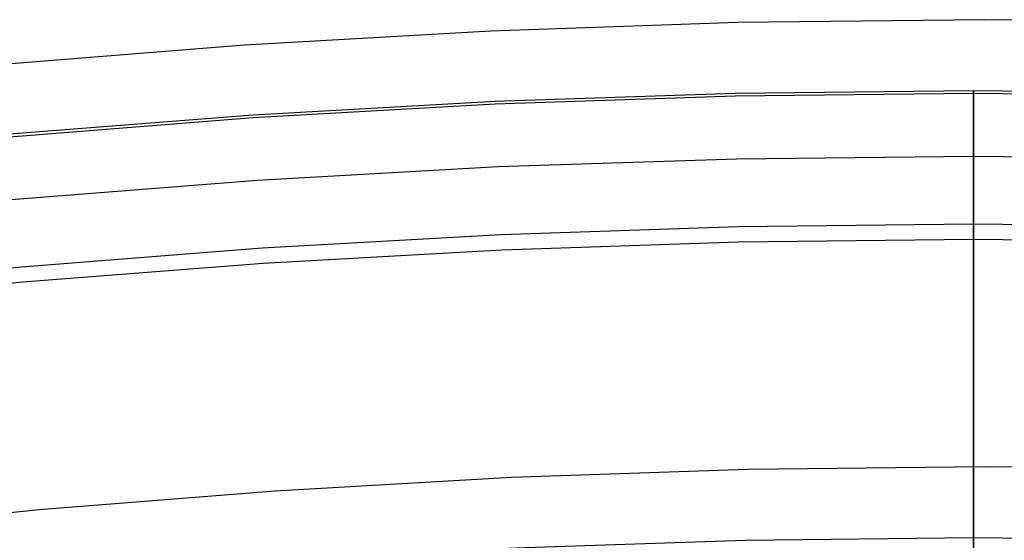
# Model space of a CAD drawing. Header units: millimetres. Extents: x -14 to 488, y -50 to 50.
# Tile 87 of 256: x 205.74 to 208.98, y 33.58 to 35.29. Entities that reach past the tile are written whole.
import ezdxf

# ---------------------------------------------------------------- set-up
doc = ezdxf.new("R2010")
doc.units = ezdxf.units.MM
doc.header["$MEASUREMENT"] = 0
doc.layers.add('Default', color=7, linetype='Continuous')

msp = doc.modelspace()

# ---------------------------------------------------------------- linework, layer by layer
at = {"layer": 'Default'}
for points in [[(212.9639348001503, 35.05792302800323), (212.1566649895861, 35.14129121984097), (211.347707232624, 35.20619825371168), (210.5374840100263, 35.25260664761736), (209.7264178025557, 35.28047891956), (208.9149310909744, 35.28977758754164), (208.1034463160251, 35.28047772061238), (207.2923857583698, 35.2526045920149), (206.4821716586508, 35.20619602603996), (205.67322625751, 35.14128984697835), (204.8659717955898, 35.05792387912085), (204.0608305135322, 34.95613594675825), (203.2582246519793, 34.83596387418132), (202.4585764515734, 34.69744548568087), (201.6145807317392, 34.5306294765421), (200.7748716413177, 34.34337788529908), (199.9399375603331, 34.13582975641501), (199.1102668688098, 33.90812413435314), (198.2863479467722, 33.6604000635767), (197.4686691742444, 33.3927965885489), (196.657718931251, 33.10545275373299), (195.8539855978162, 32.7985076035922), (195.024920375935, 32.45808176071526)], [(195.0907692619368, 32.24881973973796), (195.9023125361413, 32.58184157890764), (196.7176693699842, 32.89301472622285), (197.5360022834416, 33.18238622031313), (198.3564861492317, 33.45004342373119), (199.1783104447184, 33.69611264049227), (200.0006813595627, 33.92075759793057), (200.822823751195, 34.12417780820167), (201.6439829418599, 34.30660682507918), (202.46342635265, 34.46831041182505), (203.2804449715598, 34.60958463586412), (204.0943546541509, 34.73075390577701), (204.9044972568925, 34.83216896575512), (205.7102416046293, 34.91420486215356), (206.5109842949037, 34.97725889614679), (207.3061503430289, 35.02174857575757), (208.0951936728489, 35.04810957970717), (208.8775974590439, 35.05679374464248), (209.6600012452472, 35.04810957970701), (210.4490445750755, 35.02174857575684), (211.2442106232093, 34.9772588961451), (212.0449533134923, 34.91420486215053), (212.8506976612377, 34.83216896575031)], [(195.0942896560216, 32.24053587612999), (195.9056257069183, 32.57347267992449), (196.7207743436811, 32.88456637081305), (197.538898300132, 33.17386397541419), (198.3591726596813, 33.44145283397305), (199.1807871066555, 33.68745921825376), (200.002948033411, 33.91204681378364), (200.8248804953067, 34.11541508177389), (201.6458300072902, 34.29779751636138), (202.4650641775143, 34.45945981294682), (203.2818741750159, 34.60069796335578), (204.0955760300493, 34.72183629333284), (204.9055117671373, 34.82322545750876), (205.7110503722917, 34.90524040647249), (206.5115885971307, 34.96827833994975), (207.3065516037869, 35.01275665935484), (208.0953934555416, 35.03911093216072), (208.8775974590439, 35.04779287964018), (209.6598014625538, 35.03911093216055), (210.4486433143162, 35.01275665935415), (211.2436063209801, 34.96827833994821), (212.0441445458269, 34.90524040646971), (212.8496831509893, 34.82322545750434)], [(195.1748976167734, 32.05085672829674), (195.981488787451, 32.38184644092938), (196.7918702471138, 32.69112078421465), (197.6052096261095, 32.97872650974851), (198.4206868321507, 33.24475044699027), (199.2374962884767, 33.48931812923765), (200.0548490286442, 33.71259228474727), (200.8719746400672, 33.91477120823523), (201.6881230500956, 34.09608702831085), (202.5025661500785, 34.25680388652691), (203.3145992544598, 34.39721604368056), (204.1235423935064, 34.51764592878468), (204.9287414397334, 34.61844214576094), (205.7295690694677, 34.69997745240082), (206.5254255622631, 34.7626467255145), (207.3157394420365, 34.8068649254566), (208.0999679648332, 34.83306507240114), (208.8775974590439, 34.84169624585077), (209.6552269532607, 34.833065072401), (210.4394554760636, 34.80686492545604), (211.2297693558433, 34.76264672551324), (212.0256258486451, 34.69997745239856), (212.8264534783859, 34.61844214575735)], [(195.2621047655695, 31.84564898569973), (196.0635626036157, 32.17453220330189), (196.8687866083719, 32.48183825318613), (197.6769497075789, 32.76761358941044), (198.4872370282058, 33.03194448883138), (199.2988481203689, 33.27495568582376), (200.1109990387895, 33.49680887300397), (200.9229242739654, 33.69770108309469), (201.7338785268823, 33.87786296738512), (202.5431383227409, 34.03755698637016), (203.350003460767, 34.17707552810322), (204.1537982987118, 34.29673896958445), (204.9538728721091, 34.39689369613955), (205.7496038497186, 34.47791009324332), (206.5403953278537, 34.54018052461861), (207.325679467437, 34.58411730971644), (208.1049169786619, 34.61015071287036), (208.8775974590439, 34.6187269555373), (209.6502779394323, 34.61015071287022), (210.4295154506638, 34.58411730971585), (211.2147995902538, 34.54018052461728), (212.0055910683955, 34.47791009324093), (212.8013220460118, 34.39689369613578)], [(195.2817710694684, 31.79937207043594), (196.082071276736, 32.12778024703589), (196.8861322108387, 32.43464242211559), (197.6931279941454, 32.72000498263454), (198.5022449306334, 32.98395408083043), (199.3126837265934, 33.22661427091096), (200.1236615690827, 33.44814701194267), (200.9344140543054, 33.64874905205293), (201.7441969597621, 33.8286507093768), (202.5522878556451, 33.98811406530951), (203.3579875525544, 34.12743108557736), (204.1606213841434, 34.24692168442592), (204.9595403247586, 34.34693174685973), (205.7541219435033, 34.42783112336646), (206.5437711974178, 34.49001161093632), (207.3279210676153, 34.53388493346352), (208.1060330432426, 34.55988073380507), (208.8775974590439, 34.56844458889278), (209.6491618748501, 34.55988073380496), (210.4272738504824, 34.53388493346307), (211.211423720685, 34.49001161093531), (212.0010729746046, 34.42783112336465), (212.7956545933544, 34.34693174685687)], [(212.796328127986, 33.59872454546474), (212.0224748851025, 33.678641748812), (211.2470035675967, 33.74086198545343), (210.4703191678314, 33.78534932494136), (209.6928266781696, 33.81206783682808), (208.9149310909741, 33.82098159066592), (208.1370373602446, 33.81206668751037), (207.3595502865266, 33.78534735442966), (206.5828746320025, 33.7408598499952), (205.8074151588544, 33.67864043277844), (205.0335766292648, 33.59872536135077), (204.2617638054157, 33.50115089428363), (203.4923814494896, 33.38595329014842), (202.7258343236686, 33.25316880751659), (201.9167754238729, 33.09325807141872), (201.1118257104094, 32.91375767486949), (200.311453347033, 32.71480090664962), (199.5161264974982, 32.49652105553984), (198.7263133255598, 32.25905141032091), (197.9424819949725, 32.00252525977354), (197.1651006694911, 31.72707589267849), (196.3946375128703, 31.43283659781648), (195.5998910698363, 31.10650252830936)], [(212.796328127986, 33.59872454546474), (212.0224748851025, 33.678641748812), (211.2470035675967, 33.74086198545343), (210.4703191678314, 33.78534932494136), (209.6928266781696, 33.81206783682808), (208.9149310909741, 33.82098159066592), (208.1370373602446, 33.81206668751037), (207.3595502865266, 33.78534735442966), (206.5828746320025, 33.7408598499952), (205.8074151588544, 33.67864043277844), (205.0335766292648, 33.59872536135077), (204.2617638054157, 33.50115089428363), (203.4923814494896, 33.38595329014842), (202.7258343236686, 33.25316880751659), (201.9167754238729, 33.09325807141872), (201.1118257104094, 32.91375767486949), (200.311453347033, 32.71480090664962), (199.5161264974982, 32.49652105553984), (198.7263133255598, 32.25905141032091), (197.9424819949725, 32.00252525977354), (197.1651006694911, 31.72707589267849), (196.3946375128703, 31.43283659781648), (195.5998910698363, 31.10650252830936)], [(195.6652407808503, 30.89702685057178), (196.4429685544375, 31.21617228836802), (197.2243509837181, 31.51437942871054), (198.0085854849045, 31.79169335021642), (198.794881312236, 32.0481977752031), (199.5824617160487, 32.2840137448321), (200.3705659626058, 32.4992981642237), (201.1584512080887, 32.6942422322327), (201.9453942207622, 32.86906977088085), (202.7306929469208, 33.02403546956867), (203.5136679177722, 33.15942305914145), (204.2936634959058, 33.27554343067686), (205.0700489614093, 33.37273271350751), (205.8422194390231, 33.45135032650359), (206.6095966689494, 33.51177701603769), (207.371629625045, 33.55441289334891), (208.1277949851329, 33.57967548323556), (208.8775974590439, 33.58799779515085), (209.6273999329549, 33.57967548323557), (210.3835652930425, 33.55441289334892), (211.1455982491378, 33.5117770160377), (211.9129754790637, 33.45135032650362), (212.6851459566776, 33.37273271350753)]]:
    msp.add_lwpolyline(points, dxfattribs=at)
at = {"layer": 'Default', "extrusion": (1, 0, 0)}
for points in [[(32.35218559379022, 22.21743694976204), (32.35254744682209, 22.18687808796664), (32.35364586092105, 22.15605990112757), (32.35549966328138, 22.12500257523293), (32.35812700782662, 22.09372743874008), (32.36154529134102, 22.06225694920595), (32.36577106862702, 22.03061467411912), (32.37081996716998, 21.99882526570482), (32.37670660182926, 21.96691442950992), (32.3834444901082, 21.93490888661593), (32.39104596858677, 21.90283632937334), (32.39952211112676, 21.87072537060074), (32.40888264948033, 21.83860548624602), (32.41913589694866, 21.80650695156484), (32.43028867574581, 21.77446077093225), (32.44234624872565, 21.74249860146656), (32.45531225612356, 21.71065267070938), (32.4691886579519, 21.67895568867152), (32.48397568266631, 21.64744075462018), (32.49967178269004, 21.61614125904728), (32.51627359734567, 21.58509078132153), (32.53377592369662, 21.55432298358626), (32.55217169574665, 21.52387150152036), (32.57145197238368, 21.49376983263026), (32.59160593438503, 21.46405122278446), (32.61262089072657, 21.43474855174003), (32.63448229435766, 21.40589421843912), (32.6571737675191, 21.37752002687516), (32.68067713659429, 21.34965707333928), (32.70497247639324, 21.32233563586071), (32.73003816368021, 21.29558506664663), (32.7558509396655, 21.26943368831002), (32.78238598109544, 21.24390869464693), (32.80961697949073, 21.21903605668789), (32.83751622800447, 21.19484043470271), (32.86605471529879, 21.17134509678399), (32.89520222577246, 21.14857184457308), (32.92492744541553, 21.12654094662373), (32.95519807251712, 21.10527107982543), (32.98598093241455, 21.0847792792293), (33.01724209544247, 21.0650808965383), (33.04894699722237, 21.04618956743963), (33.08106056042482, 21.02811718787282), (33.11354731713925, 21.01087389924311), (33.1463715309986, 20.99446808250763), (33.17949731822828, 20.97890636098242), (33.21288876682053, 20.96419361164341), (33.24651005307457, 20.95033298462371), (33.28032555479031, 20.93732593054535), (33.31429996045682, 20.92517223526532), (33.34839837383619, 20.91387006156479), (33.38258641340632, 20.90341599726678), (33.41683030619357, 20.89380510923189), (33.45109697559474, 20.88503100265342), (33.48535412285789, 20.87708588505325), (33.51957030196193, 20.86996063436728), (33.55371498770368, 20.86364487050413), (33.58775863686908, 20.8581270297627), (33.6216727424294, 20.85339444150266), (33.65542988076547, 20.8494334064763), (33.68900375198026, 20.84622927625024), (33.72236921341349, 20.84376653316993), (33.75550230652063, 20.84202887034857), (33.78838027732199, 20.84099927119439), (33.82098159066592, 20.84066008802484), (33.85358290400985, 20.84099927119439), (33.88646087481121, 20.84202887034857), (33.91959396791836, 20.84376653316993), (33.95295942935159, 20.84622927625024), (33.98653330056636, 20.8494334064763), (34.02029043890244, 20.85339444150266), (34.05420454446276, 20.85812702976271), (34.08824819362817, 20.86364487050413), (34.12239287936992, 20.86996063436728), (34.15660905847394, 20.87708588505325), (34.19086620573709, 20.88503100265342), (34.22513287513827, 20.89380510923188), (34.25937676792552, 20.90341599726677), (34.29356480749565, 20.91387006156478), (34.32766322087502, 20.92517223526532), (34.36163762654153, 20.93732593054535), (34.39545312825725, 20.95033298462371), (34.42907441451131, 20.96419361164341), (34.46246586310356, 20.97890636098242), (34.49559165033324, 20.99446808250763), (34.52841586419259, 21.01087389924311), (34.56090262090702, 21.02811718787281), (34.59301618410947, 21.04618956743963), (34.62472108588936, 21.06508089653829), (34.65598224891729, 21.08477927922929), (34.68676510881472, 21.10527107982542), (34.7170357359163, 21.12654094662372), (34.74676095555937, 21.14857184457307), (34.77590846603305, 21.17134509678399), (34.80444695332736, 21.1948404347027), (34.83234620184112, 21.21903605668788), (34.85957720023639, 21.24390869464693), (34.88611224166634, 21.26943368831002), (34.91192501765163, 21.29558506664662), (34.93699070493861, 21.32233563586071), (34.96128604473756, 21.34965707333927), (34.98478941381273, 21.37752002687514), (35.00748088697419, 21.40589421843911), (35.02934229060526, 21.43474855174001), (35.05035724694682, 21.46405122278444), (35.07051120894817, 21.49376983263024), (35.0897914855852, 21.52387150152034), (35.10818725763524, 21.55432298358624), (35.12568958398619, 21.58509078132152), (35.14229139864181, 21.61614125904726), (35.15798749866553, 21.64744075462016), (35.17277452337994, 21.6789556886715), (35.18665092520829, 21.71065267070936), (35.1996169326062, 21.74249860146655), (35.21167450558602, 21.77446077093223), (35.22282728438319, 21.80650695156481), (35.23308053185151, 21.838605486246), (35.24244107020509, 21.87072537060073), (35.25091721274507, 21.90283632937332), (35.25851869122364, 21.93490888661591), (35.26525657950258, 21.9669144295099), (35.27114321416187, 21.99882526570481), (35.27619211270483, 22.0306146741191), (35.28041788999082, 22.06225694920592), (35.28383617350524, 22.09372743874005), (35.28646351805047, 22.12500257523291), (35.2883173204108, 22.15605990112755), (35.28941573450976, 22.18687808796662), (35.28977758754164, 22.21743694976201)], [(35.28977758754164, 22.21743694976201), (35.28941573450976, 22.24799581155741), (35.2883173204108, 22.27881399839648), (35.28646351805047, 22.30987132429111), (35.28383617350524, 22.34114646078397), (35.28041788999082, 22.3726169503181), (35.27619211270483, 22.40425922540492), (35.27114321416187, 22.43604863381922), (35.26525657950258, 22.46795947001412), (35.25851869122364, 22.49996501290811), (35.25091721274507, 22.53203757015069), (35.24244107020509, 22.56414852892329), (35.23308053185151, 22.59626841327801), (35.22282728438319, 22.62836694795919), (35.21167450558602, 22.66041312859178), (35.1996169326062, 22.69237529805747), (35.18665092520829, 22.72422122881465), (35.17277452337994, 22.75591821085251), (35.15798749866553, 22.78743314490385), (35.14229139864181, 22.81873264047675), (35.12568958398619, 22.84978311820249), (35.10818725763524, 22.88055091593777), (35.0897914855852, 22.91100239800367), (35.07051120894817, 22.94110406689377), (35.05035724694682, 22.97082267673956), (35.02934229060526, 23.000125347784), (35.00748088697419, 23.0289796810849), (34.98478941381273, 23.05735387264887), (34.96128604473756, 23.08521682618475), (34.93699070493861, 23.11253826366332), (34.91192501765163, 23.13928883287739), (34.88611224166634, 23.165440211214), (34.85957720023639, 23.19096520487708), (34.83234620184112, 23.21583784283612), (34.80444695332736, 23.24003346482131), (34.77590846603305, 23.26352880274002), (34.74676095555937, 23.28630205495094), (34.7170357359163, 23.30833295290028), (34.68676510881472, 23.32960281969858), (34.65598224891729, 23.35009462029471), (34.62472108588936, 23.36979300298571), (34.59301618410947, 23.38868433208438), (34.56090262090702, 23.4067567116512), (34.52841586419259, 23.4240000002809), (34.49559165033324, 23.44040581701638), (34.46246586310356, 23.45596753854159), (34.42907441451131, 23.4706802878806), (34.39545312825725, 23.48454091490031), (34.36163762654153, 23.49754796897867), (34.32766322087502, 23.5097016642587), (34.29356480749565, 23.52100383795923), (34.25937676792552, 23.53145790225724), (34.22513287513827, 23.54106879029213), (34.19086620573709, 23.54984289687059), (34.15660905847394, 23.55778801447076), (34.12239287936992, 23.56491326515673), (34.08824819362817, 23.57122902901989), (34.05420454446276, 23.57674686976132), (34.02029043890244, 23.58147945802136), (33.98653330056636, 23.58544049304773), (33.95295942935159, 23.58864462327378), (33.91959396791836, 23.5911073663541), (33.88646087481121, 23.59284502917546), (33.85358290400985, 23.59387462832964), (33.82098159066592, 23.59421381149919), (33.788380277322, 23.59387462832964), (33.75550230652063, 23.59284502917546), (33.72236921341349, 23.5911073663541), (33.68900375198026, 23.58864462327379), (33.65542988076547, 23.58544049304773), (33.62167274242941, 23.58147945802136), (33.58775863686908, 23.57674686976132), (33.55371498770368, 23.57122902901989), (33.51957030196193, 23.56491326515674), (33.48535412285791, 23.55778801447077), (33.45109697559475, 23.5498428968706), (33.41683030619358, 23.54106879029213), (33.38258641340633, 23.53145790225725), (33.3483983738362, 23.52100383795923), (33.31429996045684, 23.5097016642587), (33.28032555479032, 23.49754796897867), (33.24651005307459, 23.48454091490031), (33.21288876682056, 23.4706802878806), (33.17949731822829, 23.45596753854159), (33.14637153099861, 23.44040581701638), (33.11354731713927, 23.42400000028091), (33.08106056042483, 23.40675671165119), (33.04894699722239, 23.38868433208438), (33.0172420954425, 23.36979300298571), (32.98598093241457, 23.35009462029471), (32.95519807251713, 23.32960281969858), (32.92492744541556, 23.30833295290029), (32.89520222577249, 23.28630205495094), (32.86605471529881, 23.26352880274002), (32.8375162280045, 23.24003346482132), (32.80961697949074, 23.21583784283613), (32.78238598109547, 23.19096520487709), (32.75585093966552, 23.165440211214), (32.73003816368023, 23.13928883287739), (32.70497247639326, 23.11253826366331), (32.6806771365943, 23.08521682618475), (32.65717376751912, 23.05735387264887), (32.63448229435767, 23.02897968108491), (32.61262089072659, 23.00012534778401), (32.59160593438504, 22.97082267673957), (32.57145197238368, 22.94110406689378), (32.55217169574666, 22.91100239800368), (32.53377592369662, 22.88055091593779), (32.51627359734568, 22.84978311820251), (32.49967178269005, 22.81873264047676), (32.48397568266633, 22.78743314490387), (32.46918865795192, 22.75591821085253), (32.45531225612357, 22.72422122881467), (32.44234624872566, 22.69237529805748), (32.43028867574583, 22.6604131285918), (32.41913589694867, 22.62836694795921), (32.40888264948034, 22.59626841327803), (32.39952211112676, 22.5641485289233), (32.39104596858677, 22.53203757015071), (32.3834444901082, 22.49996501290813), (32.37670660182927, 22.46795947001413), (32.37081996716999, 22.43604863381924), (32.36577106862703, 22.40425922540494), (32.36154529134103, 22.37261695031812), (32.35812700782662, 22.34114646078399), (32.35549966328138, 22.30987132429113), (32.35364586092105, 22.2788139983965), (32.3525474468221, 22.24799581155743), (32.35218559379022, 22.21743694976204)]]:
    msp.add_lwpolyline(points, dxfattribs=at)
at = {"layer": 'Default'}
for points in [[(208.8775974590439, 33.53859315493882, 19.50459460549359), (208.8775974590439, 33.61944278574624, 19.39117513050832), (208.8775974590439, 33.6999949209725, 19.27030370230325), (208.8775974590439, 33.78005354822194, 19.14132121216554), (208.8775974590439, 33.8594226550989, 19.00356855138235), (208.8775974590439, 33.93790622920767, 18.85638661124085), (208.8775974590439, 34.0153082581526, 18.6991162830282), (208.8775974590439, 34.091432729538, 18.53109845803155), (208.8775974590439, 34.16608363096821, 18.35167402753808), (208.8775974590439, 34.23906495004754, 18.16018388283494), (208.8775974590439, 34.31018067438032, 17.95596891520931), (208.8775974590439, 34.37923479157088, 17.73837001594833), (208.8775974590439, 34.44603128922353, 17.50672807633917), (208.8775974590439, 34.5103741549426, 17.260383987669), (208.8775974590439, 34.57206737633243, 16.99867864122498), (208.8775974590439, 34.63091494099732, 16.72095292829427), (208.8775974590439, 34.68672083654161, 16.42654774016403), (208.8775974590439, 34.73928905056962, 16.11480396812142), (208.8775974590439, 34.78842357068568, 15.78506250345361), (208.8775974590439, 34.87560747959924, 15.06895006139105), (208.8775974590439, 34.94670446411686, 14.27293754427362), (208.8775974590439, 35.00014642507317, 13.39175208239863), (208.8775974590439, 35.03436526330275, 12.42012080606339), (208.8775974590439, 35.05679374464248, 5.7899040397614), (208.8775974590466, 35.0549235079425, 5.598331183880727), (208.8775974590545, 35.04920920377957, 5.409605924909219), (208.8775974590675, 35.0396523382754, 5.223733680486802), (208.8775974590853, 35.02625441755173, 5.0407198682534), (208.8775974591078, 35.00901694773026, 4.860569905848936), (208.8775974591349, 34.98794143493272, 4.683289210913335), (208.8775974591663, 34.96302938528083, 4.508883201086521), (208.8775974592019, 34.93428230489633, 4.337357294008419), (208.8775974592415, 34.90170169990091, 4.168716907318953), (208.8775974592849, 34.86528907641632, 4.002967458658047), (208.877597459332, 34.82504594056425, 3.840114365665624), (208.8775974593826, 34.78097379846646, 3.680163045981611), (208.8775974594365, 34.73307415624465, 3.52311891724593), (208.8775974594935, 34.68134852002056, 3.368987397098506), (208.8775974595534, 34.62579839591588, 3.217773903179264), (208.8775974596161, 34.56642529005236, 3.069483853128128), (208.8775974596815, 34.50323070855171, 2.924122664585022), (208.8775974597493, 34.43621615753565, 2.78169575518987), (208.8775974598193, 34.36538314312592, 2.642208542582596), (208.8775974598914, 34.29073317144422, 2.505666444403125), (208.8775974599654, 34.21226774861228, 2.372074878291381), (208.8775974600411, 34.12998838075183, 2.241439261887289), (208.8775974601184, 34.04389657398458, 2.113765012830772), (208.8775974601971, 33.95399383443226, 1.989057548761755), (208.8775974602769, 33.86028166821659, 1.867322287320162), (208.8775974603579, 33.76276158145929, 1.748564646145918), (208.8775974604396, 33.66143508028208, 1.632790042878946), (208.8775974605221, 33.55630367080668, 1.520003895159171)], [(208.8775974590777, 33.48621408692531, 51.90423448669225), (208.8775974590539, 34.01463624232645, 46.07276014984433), (208.8775974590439, 34.56844458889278, 37.08757892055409), (208.8775974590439, 34.84169624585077, 30.10999360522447), (208.8775974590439, 34.86496752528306, 28.95765685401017), (208.8775974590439, 34.86592567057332, 28.41320903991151), (208.8775974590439, 34.85492500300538, 27.89121434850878), (208.8775974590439, 34.84380562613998, 27.63894303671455), (208.8775974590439, 34.82833516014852, 27.3926523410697), (208.8775974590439, 34.80805980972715, 27.15246470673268), (208.8775974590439, 34.78252577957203, 26.91850257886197), (208.8775974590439, 34.75127927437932, 26.69088840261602), (208.8775974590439, 34.71386649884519, 26.4697446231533), (208.8775974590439, 34.69270594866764, 26.36163739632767), (208.8775974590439, 34.66983365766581, 26.25519368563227), (208.8775974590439, 34.64519290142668, 26.15042879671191), (208.8775974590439, 34.6187269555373, 26.0473580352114), (208.8775974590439, 34.59039650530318, 25.94599743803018), (208.8775974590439, 34.56023187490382, 25.84636596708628), (208.8775974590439, 34.52828079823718, 25.74848331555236), (208.8775974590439, 34.49459100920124, 25.65236917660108), (208.8775974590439, 34.45921024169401, 25.5580432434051), (208.8775974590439, 34.42218622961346, 25.46552520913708), (208.8775974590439, 34.38356670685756, 25.37483476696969), (208.8775974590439, 34.3433994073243, 25.28599161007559), (208.8775974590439, 34.30173206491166, 25.19901543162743), (208.8775974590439, 34.25861241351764, 25.11392592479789), (208.8775974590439, 34.2140881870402, 25.03074278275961), (208.8775974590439, 34.16820711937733, 24.94948569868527), (208.8775974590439, 34.12101694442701, 24.87017436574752), (208.8775974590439, 34.07256539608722, 24.79282847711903), (208.8775974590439, 34.02290020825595, 24.71746772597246), (208.8775974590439, 33.97206911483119, 24.64411180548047), (208.8775974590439, 33.9201198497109, 24.57278040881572), (208.8775974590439, 33.86710014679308, 24.50349322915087), (208.8775974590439, 33.8130577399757, 24.43626995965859), (208.8775974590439, 33.75804036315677, 24.37113029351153), (208.8775974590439, 33.70209575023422, 24.30809392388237), (208.8775974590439, 33.64527163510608, 24.24718054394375), (208.8775974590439, 33.58761575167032, 24.18840984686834), (208.8775974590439, 33.52917583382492, 24.13180152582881)], [(208.8775974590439, 33.56593623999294, 12.38945932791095), (208.8775974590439, 33.58799779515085, 5.78955432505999), (208.8775974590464, 33.58639278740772, 5.624057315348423), (208.877597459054, 33.58148969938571, 5.462174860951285), (208.8775974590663, 33.57334584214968, 5.303906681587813)]]:
    msp.add_polyline3d(points, dxfattribs=at)

doc.saveas('drawing.dxf')
